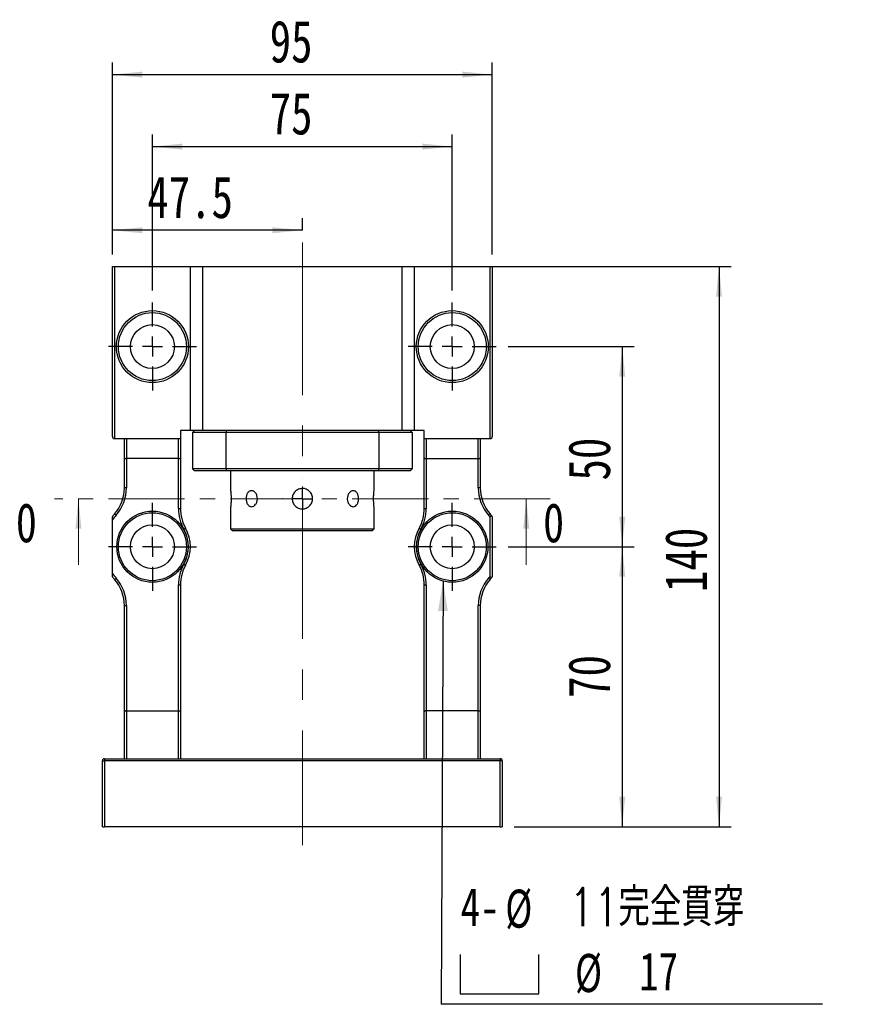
# Model space of a CAD drawing. Header units: millimetres. Extents: x 42 to 294, y 5 to 197.
# Tile 2 of 6: x 42 to 111, y 98 to 180. Entities that reach past the tile are written whole.
import ezdxf

# ---------------------------------------------------------------- set-up
doc = ezdxf.new("R2010")
doc.units = ezdxf.units.MM
doc.linetypes.add('CENTER', pattern=[10.16, 6.35, -1.27, 1.27, -1.27])
doc.linetypes.add('CENTERX2', pattern=[20.32, 12.7, -2.54, 2.54, -2.54])
doc.layers.add('FORMAT', color=7, linetype='Continuous')
doc.styles.add('SLDTEXTSTYLE0', font='TXT', dxfattribs={"width": 0.75, "bigfont": 'bigfont'})
doc.styles.add('SLDTEXTSTYLE1', font='TXT', dxfattribs={"width": 0.75})
doc.styles.add('SLDTEXTSTYLE3', font='TXT', dxfattribs={"width": 0.7})
doc.dimstyles.new('SLDDIMSTYLE1', dxfattribs={"dimtxt": 0.18, "dimasz": 2.5, "dimexe": 0, "dimexo": 0.0625, "dimgap": 0, "dimtad": 0, "dimtih": 1, "dimtoh": 1, "dimdec": 0, "dimrnd": 1e-09, "dimzin": 0, "dimdsep": 46, "dimtxsty": 'Standard', "dimsah": 1, "dimcen": 0.09, "dimadec": 0, "dimazin": 0, "dimtfac": 2.5, "dimtdec": 0, "dimtofl": 0, "dimtmove": 0, "dimatfit": 3, "dimfxl": 1, "dimfrac": 2, "dimtolj": 1, "dimtzin": 0, "dimarcsym": 0})
doc.dimstyles.new('SLDDIMSTYLE2', dxfattribs={"dimtxt": 3.5, "dimasz": 2.5, "dimexe": 0, "dimexo": 0.0625, "dimgap": 0.875, "dimtad": 1, "dimdec": 1, "dimlfac": 3, "dimrnd": 1e-09, "dimzin": 12, "dimdsep": 46, "dimtxsty": 'SLDTEXTSTYLE1', "dimsah": 1, "dimcen": 0.09, "dimadec": 0, "dimazin": 3, "dimtfac": 1, "dimtdec": 1, "dimtofl": 0, "dimtmove": 0, "dimatfit": 3, "dimfxl": 1, "dimfrac": 2, "dimtolj": 1, "dimtzin": 12, "dimarcsym": 0})
doc.dimstyles.new('SLDDIMSTYLE3', dxfattribs={"dimtxt": 3.5, "dimasz": 2.5, "dimexe": 0, "dimexo": 0.0625, "dimgap": 0.875, "dimtad": 1, "dimlfac": 3, "dimrnd": 1e-09, "dimzin": 12, "dimdsep": 46, "dimtxsty": 'SLDTEXTSTYLE1', "dimsah": 1, "dimcen": 0.09, "dimadec": 0, "dimazin": 3, "dimtfac": 1, "dimtofl": 0, "dimtmove": 0, "dimatfit": 3, "dimfxl": 1, "dimfrac": 2, "dimtolj": 1, "dimtzin": 12, "dimarcsym": 0})

# ---------------------------------------------------------------- blocks, each defined once
blk = doc.blocks.new('_D')
at = {"layer": 'FORMAT', "color": 7}
for p, q in [((49.769, 160.559), (49.769, 163.589)), ((65.603, 162.559), (65.603, 163.589)), ((65.603, 162.589), (49.769, 162.589))]:
    blk.add_line(p, q, dxfattribs=at)
for points in [[(49.769, 162.589), (52.269, 162.339), (52.269, 162.839)], [(65.603, 162.589), (63.103, 162.839), (63.103, 162.339)]]:
    blk.add_solid(points, dxfattribs=at)
at = {"layer": 'FORMAT', "color": 7, "insert": (52.673, 167.1), "char_height": 3.5, "attachment_point": 1, "style": 'SLDTEXTSTYLE1'}
blk.add_mtext('47.5', dxfattribs=at)
blk = doc.blocks.new('_D_1')
at = {"layer": 'FORMAT', "color": 7}
for p, q in [((53.103, 157.559), (53.103, 170.559)), ((78.103, 157.559), (78.103, 170.559)), ((53.103, 169.559), (78.103, 169.559))]:
    blk.add_line(p, q, dxfattribs=at)
for points in [[(53.103, 169.559), (55.603, 169.309), (55.603, 169.809)], [(78.103, 169.559), (75.603, 169.809), (75.603, 169.309)]]:
    blk.add_solid(points, dxfattribs=at)
at = {"layer": 'FORMAT', "color": 7, "insert": (62.877, 174.071), "char_height": 3.5, "attachment_point": 1, "style": 'SLDTEXTSTYLE1'}
blk.add_mtext('75', dxfattribs=at)
blk = doc.blocks.new('_D_2')
at = {"layer": 'FORMAT', "color": 7}
for p, q in [((49.769, 160.559), (49.769, 176.559)), ((81.436, 160.559), (81.436, 176.559)), ((49.769, 175.559), (81.436, 175.559))]:
    blk.add_line(p, q, dxfattribs=at)
for points in [[(49.769, 175.559), (52.269, 175.309), (52.269, 175.809)], [(81.436, 175.559), (78.936, 175.809), (78.936, 175.309)]]:
    blk.add_solid(points, dxfattribs=at)
at = {"layer": 'FORMAT', "color": 7, "insert": (62.877, 180.071), "char_height": 3.5, "attachment_point": 1, "style": 'SLDTEXTSTYLE1'}
blk.add_mtext('95', dxfattribs=at)
blk = doc.blocks.new('_D_3')
at = {"layer": 'FORMAT', "color": 7}
for p, q in [((82.769, 136.226), (93.269, 136.226)), ((92.269, 136.226), (92.269, 112.893)), ((83.269, 112.893), (93.269, 112.893))]:
    blk.add_line(p, q, dxfattribs=at)
for points in [[(92.269, 136.226), (92.019, 133.726), (92.519, 133.726)], [(92.269, 112.893), (92.519, 115.393), (92.019, 115.393)]]:
    blk.add_solid(points, dxfattribs=at)
at = {"layer": 'FORMAT', "color": 7, "insert": (87.758, 123.627), "char_height": 3.5, "attachment_point": 1, "rotation": 90, "style": 'SLDTEXTSTYLE1'}
blk.add_mtext('70', dxfattribs=at)
blk = doc.blocks.new('_D_4')
at = {"layer": 'FORMAT', "color": 7}
for p, q in [((82.769, 152.893), (93.269, 152.893)), ((92.269, 152.893), (92.269, 136.226)), ((82.769, 136.226), (93.269, 136.226))]:
    blk.add_line(p, q, dxfattribs=at)
for points in [[(92.269, 152.893), (92.019, 150.393), (92.519, 150.393)], [(92.269, 136.226), (92.519, 138.726), (92.019, 138.726)]]:
    blk.add_solid(points, dxfattribs=at)
at = {"layer": 'FORMAT', "color": 7, "insert": (87.758, 141.736), "char_height": 3.5, "attachment_point": 1, "rotation": 90, "style": 'SLDTEXTSTYLE1'}
blk.add_mtext('50', dxfattribs=at)
blk = doc.blocks.new('_D_5')
at = {"layer": 'FORMAT', "color": 7}
for p, q in [((75.936, 159.559), (101.339, 159.559)), ((100.339, 159.559), (100.339, 112.893)), ((83.269, 112.893), (101.339, 112.893))]:
    blk.add_line(p, q, dxfattribs=at)
for points in [[(100.339, 159.559), (100.089, 157.059), (100.589, 157.059)], [(100.339, 112.893), (100.589, 115.393), (100.089, 115.393)]]:
    blk.add_solid(points, dxfattribs=at)
at = {"layer": 'FORMAT', "color": 7, "insert": (95.827, 132.449), "char_height": 3.5, "attachment_point": 1, "rotation": 90, "style": 'SLDTEXTSTYLE1'}
blk.add_mtext('140', dxfattribs=at)
blk = doc.blocks.new('SW_SYMBOL_HOLE_SPOT')
at = {"layer": 'FORMAT', "color": 0}
for p, q in [((0, 875), (0, 75)), ((1600, 75), (1600, 875)), ((0, 75), (1600, 75))]:
    blk.add_line(p, q, dxfattribs=at)
blk = doc.blocks.new('SW_NOTE_2')
at = {"layer": 'FORMAT', "color": 0}
blk.add_line((31.77, 0), (0, 0), dxfattribs=at)
at = {"layer": 'FORMAT', "color": 0, "xscale": 0.0040927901, "yscale": 0.0040927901, "zscale": 0.0040927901}
blk.add_blockref('SW_SYMBOL_HOLE_SPOT', (1.577, 0.565), dxfattribs=at)
at = {"layer": 'FORMAT', "color": 0, "char_height": 3.175, "attachment_point": 1}
for s, insert, style in [('11\\M+18AAE\\M+19153\\M+18AD1\\M+190FA', (10.691, 9.691), 'SLDTEXTSTYLE0'), ('4-', (1.61, 9.691), 'SLDTEXTSTYLE1'), ('%%c', (5.34, 9.562), 'SLDTEXTSTYLE3'), ('%%c', (11.153, 4.199), 'SLDTEXTSTYLE3'), ('17', (16.504, 4.328), 'SLDTEXTSTYLE1')]:
    blk.add_mtext(s, dxfattribs=dict(at, insert=insert, style=style))
blk = doc.blocks.new('SW_CENTERMARKSYMBOL_1')
at = {"layer": 'FORMAT', "color": 0}
for p, q in [((0, 1.667), (0, 1.683)), ((0, 0), (0, 0.833)), ((-1.667, 0), (-1.683, 0)), ((0, 0), (-0.833, 0)), ((0, 0), (0, -0.833)), ((0, 0), (0.833, 0)), ((1.667, 0), (1.683, 0)), ((0, -1.667), (0, -1.683))]:
    blk.add_line(p, q, dxfattribs=at)
blk = doc.blocks.new('SW_CENTERMARKSYMBOL_2')
at = {"layer": 'FORMAT', "color": 0}
for p, q in [((0, 1.667), (0, 3.667)), ((0, 0), (0, 0.833)), ((-1.667, 0), (-3.667, 0)), ((0, 0), (-0.833, 0)), ((0, 0), (0, -0.833)), ((0, 0), (0.833, 0)), ((1.667, 0), (3.667, 0)), ((0, -1.667), (0, -3.667))]:
    blk.add_line(p, q, dxfattribs=at)
blk = doc.blocks.new('SW_CENTERMARKSYMBOL_3')
at = {"layer": 'FORMAT', "color": 0}
for p, q in [((0, 1.667), (0, 3.667)), ((0, 0), (0, 0.833)), ((-1.667, 0), (-3.667, 0)), ((0, 0), (-0.833, 0)), ((0, 0), (0, -0.833)), ((0, 0), (0.833, 0)), ((1.667, 0), (3.667, 0)), ((0, -1.667), (0, -3.667))]:
    blk.add_line(p, q, dxfattribs=at)
blk = doc.blocks.new('SW_CENTERMARKSYMBOL_4')
at = {"layer": 'FORMAT', "color": 0}
for p, q in [((0, 1.667), (0, 3.667)), ((0, 0), (0, 0.833)), ((-1.667, 0), (-3.667, 0)), ((0, 0), (-0.833, 0)), ((0, 0), (0, -0.833)), ((0, 0), (0.833, 0)), ((1.667, 0), (3.667, 0)), ((0, -1.667), (0, -3.667))]:
    blk.add_line(p, q, dxfattribs=at)
blk = doc.blocks.new('SW_CENTERMARKSYMBOL_5')
at = {"layer": 'FORMAT', "color": 0}
for p, q in [((0, 1.667), (0, 3.667)), ((0, 0), (0, 0.833)), ((-1.667, 0), (-3.667, 0)), ((0, 0), (-0.833, 0)), ((0, 0), (0, -0.833)), ((0, 0), (0.833, 0)), ((1.667, 0), (3.667, 0)), ((0, -1.667), (0, -3.667))]:
    blk.add_line(p, q, dxfattribs=at)

msp = doc.modelspace()

# ---------------------------------------------------------------- linework, layer by layer
at = {"color": 7, "linetype": 'Continuous', "lineweight": 25}
for p, q in [((49.7693, 145.3928), (49.7693, 159.5594)), ((49.7693, 159.5594), (49.936, 159.5594)), ((49.936, 159.5594), (49.936, 145.2261)), ((49.936, 159.5594), (56.2693, 159.5594)), ((56.2693, 145.8928), (56.2693, 159.5594)), ((56.2693, 159.5594), (57.2693, 159.5594)), ((57.2693, 159.5594), (57.2693, 145.8928)), ((57.2693, 159.5594), (73.936, 159.5594)), ((73.936, 145.8928), (73.936, 159.5594)), ((73.936, 159.5594), (74.936, 159.5594)), ((74.936, 159.5594), (74.936, 145.8928)), ((74.936, 159.5594), (81.2693, 159.5594)), ((81.2693, 145.2261), (81.2693, 159.5594)), ((81.2693, 159.5594), (81.436, 159.5594)), ((81.436, 159.5594), (81.436, 145.3928)), ((49.936, 145.2261), (50.936, 145.2261)), ((50.7693, 143.6285), (50.7693, 145.2261)), ((50.936, 145.2261), (55.2693, 145.2261)), ((50.936, 145.2261), (50.936, 143.5594)), ((55.2693, 145.2261), (55.436, 145.2261)), ((55.2693, 143.5594), (55.2693, 145.2261)), ((55.436, 145.8928), (55.436, 145.2261)), ((56.2693, 145.8928), (55.436, 145.8928)), ((55.436, 145.2261), (55.436, 143.6285)), ((57.2693, 145.8928), (56.2693, 145.8928)), ((59.2256, 145.7261), (56.436, 145.7261)), ((56.436, 145.7261), (56.436, 142.7261)), ((73.936, 145.8928), (57.2693, 145.8928)), ((71.9797, 145.7261), (59.2256, 145.7261)), ((59.2256, 145.7261), (59.2256, 142.7261)), ((71.9797, 145.7261), (71.9797, 142.7261)), ((74.7693, 145.7261), (71.9797, 145.7261)), ((74.936, 145.8928), (73.936, 145.8928)), ((74.7693, 145.7261), (74.7693, 142.7261)), ((75.7693, 145.8928), (74.936, 145.8928)), ((75.7693, 145.2261), (75.7693, 145.8928)), ((75.7693, 145.2261), (75.936, 145.2261)), ((75.7693, 143.6285), (75.7693, 145.2261)), ((75.936, 145.2261), (80.2693, 145.2261)), ((75.936, 145.2261), (75.936, 143.5594)), ((80.2693, 145.2261), (81.2693, 145.2261)), ((80.2693, 143.5594), (80.2693, 145.2261)), ((80.436, 145.2261), (80.436, 143.6285)), ((50.7693, 141.1392), (50.7693, 143.6285)), ((55.436, 143.6285), (55.436, 139.4102)), ((75.7693, 139.4102), (75.7693, 143.6285)), ((80.436, 143.6285), (80.436, 141.1392)), ((55.2693, 143.5594), (50.936, 143.5594)), ((50.936, 143.5594), (50.936, 141.1392)), ((55.2693, 139.4102), (55.2693, 143.5594)), ((75.936, 143.5594), (80.2693, 143.5594)), ((75.936, 143.5594), (75.936, 139.4102)), ((80.2693, 141.1392), (80.2693, 143.5594)), ((56.436, 142.7261), (59.2256, 142.7261)), ((59.2781, 142.5594), (56.6027, 142.5594)), ((59.2256, 142.7261), (71.9797, 142.7261)), ((71.9272, 142.5594), (59.2781, 142.5594)), ((59.6027, 142.5594), (59.6027, 141.0761)), ((71.6027, 141.0736), (71.6027, 142.5594)), ((74.6027, 142.5594), (71.9272, 142.5594)), ((71.9797, 142.7261), (74.7693, 142.7261)), ((50.936, 141.1392), (50.7693, 141.1392)), ((80.436, 141.1392), (80.2693, 141.1392)), ((49.9545, 138.9556), (50.0804, 138.8464)), ((55.2693, 139.4102), (55.436, 139.4102)), ((59.6027, 139.3785), (59.6027, 137.7261)), ((71.6027, 137.7261), (71.6027, 139.3761)), ((75.7693, 139.4102), (75.936, 139.4102)), ((81.2508, 138.9556), (81.1249, 138.8464)), ((81.2693, 133.7823), (81.2693, 138.6699)), ((81.436, 138.7261), (81.436, 133.7261)), ((49.7693, 134.015), (49.7693, 138.4372)), ((55.718, 137.6957), (55.8633, 137.7773)), ((59.6027, 137.7261), (59.7693, 137.5594)), ((59.6027, 137.7261), (71.6027, 137.7261)), ((71.436, 137.5594), (59.7693, 137.5594)), ((71.436, 137.5594), (71.6027, 137.7261)), ((75.342, 137.7773), (75.4873, 137.6957)), ((55.718, 134.7565), (55.8633, 134.6748)), ((75.342, 134.6748), (75.4873, 134.7565)), ((49.9545, 133.4966), (50.0804, 133.6057)), ((55.2693, 122.5594), (55.2693, 133.0419)), ((55.2693, 133.0419), (55.436, 133.0419)), ((55.436, 133.0419), (55.436, 122.4702)), ((75.7693, 133.0419), (75.936, 133.0419)), ((75.7693, 122.4702), (75.7693, 133.0419)), ((75.936, 133.0419), (75.936, 122.5594)), ((81.2508, 133.4966), (81.1249, 133.6057)), ((50.7693, 131.313), (50.936, 131.313)), ((50.7693, 122.4702), (50.7693, 131.313)), ((50.936, 131.313), (50.936, 122.5594)), ((80.2693, 122.5594), (80.2693, 131.313)), ((80.436, 131.313), (80.2693, 131.313)), ((80.436, 131.313), (80.436, 122.4702)), ((50.7693, 118.5594), (50.7693, 122.4702)), ((50.936, 122.5594), (50.936, 118.5594)), ((50.936, 122.5594), (55.2693, 122.5594)), ((55.2693, 118.5594), (55.2693, 122.5594)), ((55.436, 122.4702), (55.436, 118.5594)), ((75.7693, 118.5594), (75.7693, 122.4702)), ((75.936, 122.5594), (75.936, 118.5594)), ((80.2693, 122.5594), (75.936, 122.5594)), ((80.2693, 118.5594), (80.2693, 122.5594)), ((80.436, 122.4702), (80.436, 118.5594)), ((48.936, 118.3928), (49.1027, 118.3928)), ((48.936, 112.8928), (48.936, 118.3928)), ((49.1027, 118.5594), (82.1027, 118.5594)), ((49.1027, 118.5594), (49.1027, 118.3928)), ((82.1027, 118.3928), (49.1027, 118.3928)), ((49.1027, 118.3928), (49.1027, 112.8928)), ((82.1027, 118.5594), (82.1027, 118.3928)), ((82.2693, 118.3928), (82.1027, 118.3928)), ((82.1027, 112.8928), (82.1027, 118.3928)), ((82.2693, 118.3928), (82.2693, 112.8928)), ((48.936, 112.8928), (49.1027, 112.8928)), ((82.1027, 112.8928), (49.1027, 112.8928)), ((82.1027, 112.8928), (82.2693, 112.8928))]:
    msp.add_line(p, q, dxfattribs=at)
at = {"color": 7, "linetype": 'CENTER', "lineweight": 18}
msp.add_line((86.2693, 140.2261), (44.936, 140.2261), dxfattribs=at)
at = {"color": 7, "linetype": 'Continuous', "lineweight": 18}
for p, q in [((46.936, 134.7261), (46.936, 140.2261)), ((84.2693, 134.7261), (84.2693, 140.2261))]:
    msp.add_line(p, q, dxfattribs=at)
at = {"color": 7, "linetype": 'Continuous', "lineweight": 25, "flags": 128}
for points in [[(55.2693, 122.5594), (55.2983, 122.5581), (55.3263, 122.554), (55.3527, 122.5475), (55.3765, 122.5386), (55.397, 122.5276), (55.4137, 122.5148), (55.4259, 122.5007), (55.4335, 122.4857), (55.436, 122.4702)], [(80.2693, 122.5594), (80.2983, 122.5581), (80.3263, 122.554), (80.3527, 122.5475), (80.3765, 122.5386), (80.397, 122.5276), (80.4137, 122.5148), (80.4259, 122.5007), (80.4335, 122.4857), (80.436, 122.4702)]]:
    msp.add_lwpolyline(points, dxfattribs=at)
at = {"color": 7, "linetype": 'Continuous', "lineweight": 25}
for centre, radius in [((53.1027, 152.8928), 3), ((78.1027, 152.8928), 3), ((53.1027, 152.8928), 2.8333), ((78.1027, 152.8928), 2.8333), ((53.1027, 152.8928), 1.8333), ((78.1027, 152.8928), 1.8333), ((53.1027, 136.2261), 2.9667), ((53.1027, 136.2261), 2.8333), ((78.1027, 136.2261), 2.9667), ((78.1027, 136.2261), 2.8333), ((53.1027, 136.2261), 1.8333), ((78.1027, 136.2261), 1.8333)]:
    msp.add_circle(centre, radius, dxfattribs=at)
for centre, radius, start, end in [((49.936, 145.3928), 0.1667, 180, 270), ((81.2693, 145.3928), 0.1667, 270, 0), ((47.436, 141.1392), 3.3333, 319.073937, 0), ((47.436, 141.1392), 3.5, 319.073937, 0), ((83.7693, 141.1392), 3.5, 180, 220.926063), ((83.7693, 141.1392), 3.3333, 180, 220.926063), ((53.1027, 136.2261), 4.1667, 139.073937, 143.130102), ((53.1027, 136.2261), 4, 139.073937, 146.44269), ((58.7693, 139.4102), 3.5, 180, 209.33211), ((58.7693, 139.4102), 3.3333, 180, 209.33211), ((72.436, 139.4102), 3.3333, 330.66789, 0), ((72.436, 139.4102), 3.5, 330.66789, 0), ((78.1027, 136.2261), 4, 37.658462, 40.926063), ((78.1027, 136.2261), 4.1667, 36.869898, 40.926063), ((53.1027, 136.2261), 3, 330.66789, 29.33211), ((53.1027, 136.2261), 3.1667, 330.66789, 29.33211), ((78.1027, 136.2261), 3.1667, 150.66789, 209.33211), ((78.1027, 136.2261), 3, 150.66789, 209.33211), ((58.7693, 133.0419), 3.5, 150.66789, 180), ((58.7693, 133.0419), 3.3333, 150.66789, 180), ((72.436, 133.0419), 3.3333, 0, 29.33211), ((72.436, 133.0419), 3.5, 0, 29.33211), ((53.1027, 136.2261), 4, 213.55731, 220.926063), ((53.1027, 136.2261), 4.1667, 216.869898, 220.926063), ((78.1027, 136.2261), 4, 319.073937, 322.341538), ((78.1027, 136.2261), 4.1667, 319.073937, 323.130102), ((47.436, 131.313), 3.3333, 360, 40.926063), ((47.436, 131.313), 3.5, 360, 40.926063), ((83.7693, 131.313), 3.5, 139.073937, 180), ((83.7693, 131.313), 3.3333, 139.073937, 180), ((49.1027, 118.3928), 0.1667, 90, 180), ((82.1027, 118.3928), 0.1667, 0, 90)]:
    msp.add_arc(centre, radius, start, end, dxfattribs=at)
for centre, ratio, start_param, end_param in [((50.936, 143.6285), 0.4142136, 3.1415927, 4.712389), ((55.2693, 143.6285), 0.4142136, 4.712389, 6.2831853), ((75.936, 143.6285), 0.4142136, 3.1415927, 4.712389), ((80.2693, 143.6285), 0.4142136, 4.712389, 6.2831853), ((50.936, 122.4702), 0.5351838, 1.5707963, 3.1415927), ((75.936, 122.4702), 0.5351838, 1.5707963, 3.1415927)]:
    msp.add_ellipse(centre, major_axis=(0.1667, 0), ratio=ratio, start_param=start_param, end_param=end_param, dxfattribs=at)
for points in [[(56.6027, 145.8928), (56.5471, 145.8372), (56.4916, 145.7817), (56.436, 145.7261)], [(59.2781, 145.8928), (59.2605, 145.8372), (59.243, 145.7817), (59.2256, 145.7261)], [(71.9272, 145.8928), (71.9448, 145.8372), (71.9623, 145.7817), (71.9797, 145.7261)], [(74.6027, 145.8928), (74.6582, 145.8372), (74.7138, 145.7817), (74.7693, 145.7261)], [(56.6027, 142.5594), (56.5471, 142.615), (56.4916, 142.6705), (56.436, 142.7261)], [(59.2256, 142.7261), (59.243, 142.6705), (59.2605, 142.615), (59.2781, 142.5594)], [(71.9797, 142.7261), (71.9623, 142.6705), (71.9448, 142.615), (71.9272, 142.5594)], [(74.7693, 142.7261), (74.7138, 142.6705), (74.6582, 142.615), (74.6027, 142.5594)]]:
    msp.add_open_spline(points, degree=3, dxfattribs=at)
for points, knots in [([(59.6027, 141.0761), (59.603, 141.0738), (59.6036, 141.0693), (59.6087, 141.0327), (59.6163, 140.9748), (59.6257, 140.896), (59.636, 140.7976), (59.646, 140.6836), (59.6546, 140.5552), (59.6606, 140.4186), (59.6635, 140.2755), (59.663, 140.133), (59.6591, 139.9922), (59.6523, 139.8594), (59.6433, 139.7356), (59.6332, 139.6262), (59.623, 139.5325), (59.6139, 139.4588), (59.607, 139.407), (59.6031, 139.379), (59.603, 139.3787), (59.603, 139.3785)], [0, 0, 0, 0, 0.0525639, 0.1066615, 0.1592228, 0.2132908, 0.2661766, 0.3205821, 0.3736826, 0.4283426, 0.4810834, 0.5353766, 0.5877437, 0.64162, 0.694182, 0.748242, 0.801262, 0.855817, 0.9088478, 0.9634423, 1, 1, 1, 1]), ([(61.8577, 140.2261), (61.8577, 140.182), (61.8543, 140.1387), (61.841, 140.0534), (61.8309, 140.0111), (61.8048, 139.9303), (61.7889, 139.8921), (61.7515, 139.8196), (61.7299, 139.7854), (61.6595, 139.6932), (61.6036, 139.6435), (61.4853, 139.577), (61.4218, 139.5595), (61.3295, 139.5594), (61.2986, 139.5637), (61.2394, 139.5808), (61.211, 139.5933), (61.1563, 139.6267), (61.1302, 139.6476), (61.0823, 139.6958), (61.0602, 139.7234), (61.0196, 139.7856), (61.0019, 139.8192), (60.9709, 139.8914), (60.9576, 139.9304), (60.9364, 140.0111), (60.9284, 140.0526), (60.9176, 140.1381), (60.9149, 140.1823), (60.9149, 140.3129), (60.9258, 140.4007), (60.9679, 140.5612), (60.9995, 140.6355), (61.0595, 140.7278), (61.082, 140.756), (61.13, 140.8044), (61.1556, 140.8249), (61.2102, 140.8584), (61.2392, 140.8713), (61.2981, 140.8883), (61.3284, 140.8927), (61.3907, 140.8928), (61.4217, 140.8885), (61.4833, 140.8716), (61.5143, 140.8588), (61.5738, 140.8254), (61.6023, 140.805), (61.6567, 140.7567), (61.6827, 140.7286), (61.7531, 140.6365), (61.7917, 140.5622), (61.8437, 140.4018), (61.8577, 140.3142), (61.8577, 140.2261)], [0, 0, 0, 0, 0.03125, 0.03125, 0.0625, 0.0625, 0.09375, 0.09375, 0.125, 0.125, 0.1875, 0.1875, 0.25, 0.25, 0.28125, 0.28125, 0.3125, 0.3125, 0.34375, 0.34375, 0.375, 0.375, 0.40625, 0.40625, 0.4375, 0.4375, 0.46875, 0.46875, 0.5, 0.5, 0.5625, 0.5625, 0.625, 0.625, 0.65625, 0.65625, 0.6875, 0.6875, 0.71875, 0.71875, 0.75, 0.75, 0.78125, 0.78125, 0.8125, 0.8125, 0.84375, 0.84375, 0.875, 0.875, 0.9375, 0.9375, 1, 1, 1, 1]), ([(65.6027, 139.3761), (65.5464, 139.3761), (65.4911, 139.3816), (65.3824, 139.4032), (65.3284, 139.4196), (65.2255, 139.4623), (65.1767, 139.4884), (65.0844, 139.5501), (65.0407, 139.586), (64.9624, 139.6643), (64.9272, 139.707), (64.8651, 139.7999), (64.8387, 139.8493), (64.7963, 139.9515), (64.78, 140.0052), (64.7581, 140.1149), (64.7527, 140.1701), (64.7526, 140.2811), (64.7582, 140.3375), (64.7799, 140.4466), (64.7959, 140.4996), (64.8386, 140.6026), (64.8651, 140.6523), (64.9266, 140.7443), (64.9618, 140.7873), (65.041, 140.8665), (65.0839, 140.9017), (65.1758, 140.9632), (65.2255, 140.9899), (65.3284, 141.0326), (65.3814, 141.0487), (65.4904, 141.0705), (65.5468, 141.0761), (65.6578, 141.0761), (65.7131, 141.0707), (65.8229, 141.049), (65.8765, 141.0327), (65.9788, 140.9903), (66.0283, 140.9639), (66.1211, 140.9019), (66.1639, 140.8668), (66.2423, 140.7886), (66.2782, 140.7449), (66.3399, 140.6527), (66.3661, 140.6039), (66.4089, 140.501), (66.4253, 140.447), (66.447, 140.3384), (66.4526, 140.283), (66.4527, 140.1706), (66.4472, 140.1154), (66.4257, 140.0066), (66.4094, 139.9525), (66.3668, 139.8496), (66.3407, 139.8008), (66.2791, 139.7084), (66.2433, 139.6647), (66.1259, 139.5472), (66.0313, 139.4838), (65.8779, 139.42), (65.8243, 139.4036), (65.7145, 139.3816), (65.6589, 139.3761), (65.6027, 139.3761)], [0, 0, 0, 0, 0.03125, 0.03125, 0.0625, 0.0625, 0.09375, 0.09375, 0.125, 0.125, 0.15625, 0.15625, 0.1875, 0.1875, 0.21875, 0.21875, 0.25, 0.25, 0.28125, 0.28125, 0.3125, 0.3125, 0.34375, 0.34375, 0.375, 0.375, 0.40625, 0.40625, 0.4375, 0.4375, 0.46875, 0.46875, 0.5, 0.5, 0.53125, 0.53125, 0.5625, 0.5625, 0.59375, 0.59375, 0.625, 0.625, 0.65625, 0.65625, 0.6875, 0.6875, 0.71875, 0.71875, 0.75, 0.75, 0.78125, 0.78125, 0.8125, 0.8125, 0.84375, 0.84375, 0.875, 0.875, 0.9375, 0.9375, 0.96875, 0.96875, 1, 1, 1, 1]), ([(70.2904, 140.2261), (70.2904, 140.182), (70.2877, 140.1387), (70.277, 140.0534), (70.2689, 140.0111), (70.2477, 139.9303), (70.2347, 139.8921), (70.2037, 139.8196), (70.1855, 139.7854), (70.1255, 139.6932), (70.0763, 139.6435), (69.9677, 139.577), (69.9071, 139.5595), (69.8148, 139.5594), (69.7832, 139.5637), (69.7214, 139.5808), (69.691, 139.5933), (69.6315, 139.6267), (69.6025, 139.6476), (69.5483, 139.6958), (69.5227, 139.7234), (69.4753, 139.7856), (69.4541, 139.8192), (69.4167, 139.8914), (69.4005, 139.9304), (69.3744, 140.0111), (69.3645, 140.0526), (69.3511, 140.1381), (69.3476, 140.1823), (69.3476, 140.3129), (69.3614, 140.4007), (69.4132, 140.5612), (69.4517, 140.6355), (69.5219, 140.7278), (69.5479, 140.756), (69.6022, 140.8044), (69.6307, 140.8249), (69.6902, 140.8584), (69.7211, 140.8713), (69.7827, 140.8883), (69.8137, 140.8927), (69.876, 140.8928), (69.9063, 140.8885), (69.9653, 140.8716), (69.9943, 140.8588), (70.049, 140.8254), (70.0746, 140.805), (70.1227, 140.7567), (70.1452, 140.7286), (70.2053, 140.6365), (70.2371, 140.5622), (70.2793, 140.4018), (70.2904, 140.3142), (70.2904, 140.2261)], [0, 0, 0, 0, 0.03125, 0.03125, 0.0625, 0.0625, 0.09375, 0.09375, 0.125, 0.125, 0.1875, 0.1875, 0.25, 0.25, 0.28125, 0.28125, 0.3125, 0.3125, 0.34375, 0.34375, 0.375, 0.375, 0.40625, 0.40625, 0.4375, 0.4375, 0.46875, 0.46875, 0.5, 0.5, 0.5625, 0.5625, 0.625, 0.625, 0.65625, 0.65625, 0.6875, 0.6875, 0.71875, 0.71875, 0.75, 0.75, 0.78125, 0.78125, 0.8125, 0.8125, 0.84375, 0.84375, 0.875, 0.875, 0.9375, 0.9375, 1, 1, 1, 1]), ([(71.6027, 139.3761), (71.6023, 139.3782), (71.6019, 139.3815), (71.5991, 139.4017), (71.5954, 139.429), (71.5903, 139.4678), (71.5843, 139.5168), (71.5779, 139.5727), (71.571, 139.6381), (71.5643, 139.7116), (71.5595, 139.7706), (71.555, 139.8328), (71.5511, 139.8975), (71.5477, 139.9655), (71.5442, 140.0577), (71.5423, 140.1528), (71.542, 140.2482), (71.543, 140.343), (71.5456, 140.4365), (71.5496, 140.5264), (71.5545, 140.6136), (71.5605, 140.6958), (71.567, 140.7711), (71.5738, 140.8416), (71.5806, 140.9039), (71.5868, 140.9565), (71.5911, 140.9908), (71.5949, 141.0195), (71.598, 141.0426), (71.6004, 141.0598), (71.6023, 141.0736), (71.6023, 141.0736), (71.6023, 141.0736)], [0, 0, 0, 0, 0.0525357, 0.0794954, 0.1066539, 0.1593762, 0.1861328, 0.213274, 0.2663222, 0.2932449, 0.3205566, 0.3470232, 0.3738712, 0.4009137, 0.4283567, 0.4812641, 0.5081247, 0.5353832, 0.5879117, 0.6145721, 0.6416177, 0.6943397, 0.7210937, 0.7482304, 0.8014147, 0.8284092, 0.8557973, 0.8822288, 0.9090428, 0.9360519, 0.9634623, 1, 1, 1, 1]), ([(49.7693, 138.4372), (49.7693, 138.4976), (49.7693, 138.5589), (49.7693, 138.6428), (49.7693, 138.6692), (49.7693, 138.7111), (49.7693, 138.7261), (49.7693, 138.7261)], [0, 0, 0, 0, 0.5, 0.5, 0.75, 0.75, 1, 1, 1, 1]), ([(81.2693, 138.6699), (81.2693, 138.6989), (81.2718, 138.7283), (81.2855, 138.767), (81.292, 138.7789), (81.3088, 138.7955), (81.3188, 138.8), (81.3496, 138.8026), (81.3695, 138.7919), (81.4049, 138.764), (81.4211, 138.7459), (81.436, 138.7261)], [0, 0, 0, 0, 0.25, 0.25, 0.375, 0.375, 0.5, 0.5, 0.75, 0.75, 1, 1, 1, 1]), ([(49.7693, 133.7261), (49.7693, 133.7261), (49.7693, 133.7297), (49.7693, 133.7424), (49.7693, 133.7516), (49.7693, 133.7831), (49.7693, 133.8095), (49.7693, 133.8935), (49.7693, 133.9547), (49.7693, 134.015)], [0, 0, 0, 0, 0.125, 0.125, 0.25, 0.25, 0.5, 0.5, 1, 1, 1, 1]), ([(81.436, 133.7261), (81.4211, 133.7063), (81.4053, 133.6885), (81.3697, 133.6604), (81.3497, 133.6496), (81.3191, 133.6522), (81.3088, 133.6567), (81.2921, 133.6732), (81.2856, 133.6849), (81.2717, 133.7239), (81.2693, 133.7533), (81.2693, 133.7823)], [0, 0, 0, 0, 0.25, 0.25, 0.5, 0.5, 0.625, 0.625, 0.75, 0.75, 1, 1, 1, 1])]:
    msp.add_open_spline(points, degree=3, knots=knots, dxfattribs=at)
at = {"color": 7, "linetype": 'Continuous', "lineweight": 18}
for points in [[(46.936, 140.2261), (46.686, 137.7261), (47.186, 137.7261)], [(84.2693, 140.2261), (84.0193, 137.7261), (84.5193, 137.7261)]]:
    msp.add_solid(points, dxfattribs=at)
at = {"layer": 'FORMAT', "color": 7, "linetype": 'CENTERX2', "lineweight": 18}
msp.add_line((65.6027, 161.5594), (65.6027, 111.3535), dxfattribs=at)

# ---------------------------------------------------------------- block references
at = {"layer": 'FORMAT', "color": 7}
for name, p in [('SW_CENTERMARKSYMBOL_5', (53.1027, 152.8928)), ('SW_CENTERMARKSYMBOL_4', (78.1027, 152.8928)), ('SW_CENTERMARKSYMBOL_1', (65.6027, 140.2261)), ('SW_CENTERMARKSYMBOL_2', (53.1027, 136.2261)), ('SW_CENTERMARKSYMBOL_3', (78.1027, 136.2261)), ('SW_NOTE_2', (77.1854, 98.0982))]:
    msp.add_blockref(name, p, dxfattribs=at)

# ---------------------------------------------------------------- texts
at = {"color": 7, "linetype": 'Continuous', "char_height": 3.175, "attachment_point": 1, "style": 'SLDTEXTSTYLE1'}
for insert in [(41.7859, 139.7661), (85.7408, 139.7661)]:
    msp.add_mtext('O', dxfattribs=dict(at, insert=insert))

# ---------------------------------------------------------------- dimensions: what is measured, and where the dimension line sits
at = {"layer": 'FORMAT', "color": 7}
for base, p1, p2, dimstyle, picture, middle in [((81.436, 175.5594), (49.7693, 159.5594), (81.436, 159.5594), 'SLDDIMSTYLE3', '_D_2', (65.4634, 175.5594)), ((78.1027, 169.5594), (53.1027, 156.5594), (78.1027, 156.5594), 'SLDDIMSTYLE3', '_D_1', (65.4634, 169.5594)), ((49.7693, 162.5887), (65.6027, 161.5594), (49.7693, 159.5594), 'SLDDIMSTYLE2', '_D', (57.1986, 162.5887))]:
    dim = msp.add_linear_dim(base=base, p1=p1, p2=p2, dimstyle=dimstyle, dxfattribs=at)
    dim.commit()
    dim.dimension.update_dxf_attribs({"geometry": picture, "text_midpoint": middle, "dimtype": 160})
for base, p1, p2, picture, middle in [((100.3387, 112.8928), (74.936, 159.5594), (82.2693, 112.8928), '_D_5', (100.3387, 136.3282)), ((92.2693, 136.2261), (81.7693, 152.8928), (81.7693, 136.2261), '_D_4', (92.2693, 144.3224)), ((92.2693, 112.8928), (81.7693, 136.2261), (82.2693, 112.8928), '_D_3', (92.2693, 126.213))]:
    dim = msp.add_linear_dim(base=base, p1=p1, p2=p2, angle=90, dimstyle='SLDDIMSTYLE3', dxfattribs=at)
    dim.commit()
    dim.dimension.update_dxf_attribs({"geometry": picture, "text_midpoint": middle, "dimtype": 160})

# ---------------------------------------------------------------- leaders
msp.add_leader([(77.3338, 133.3608), (77.1854, 98.0982)], dimstyle='SLDDIMSTYLE1', dxfattribs=at)

doc.saveas('drawing.dxf')
